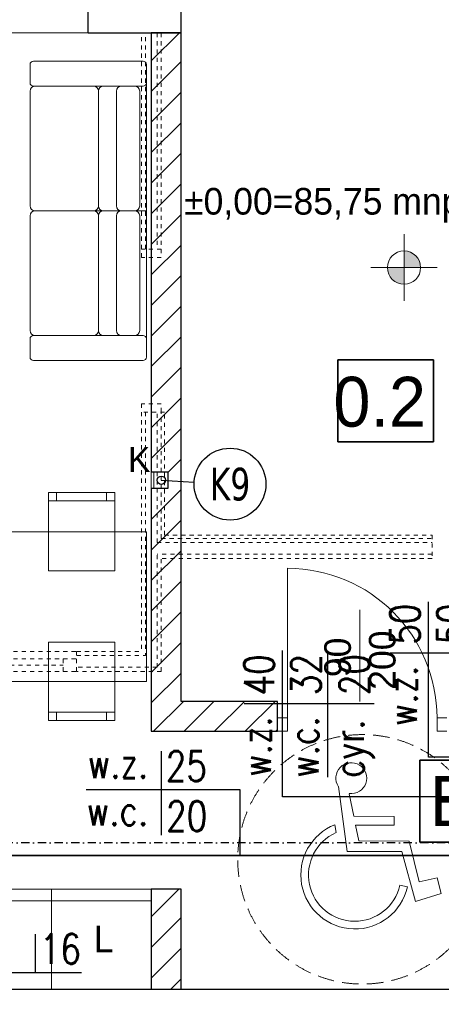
# Model space of a CAD drawing. Extents: x -220312 to -8310, y -91840 to 81907.
# Tile 40 of 128: x -179275 to -176736, y -3617 to 2304. Entities that reach past the tile are written whole.
import ezdxf
from ezdxf.enums import TextEntityAlignment as Align

# ---------------------------------------------------------------- set-up
doc = ezdxf.new("R2010")
doc.units = 0
doc.header["$MEASUREMENT"] = 0
doc.set_wipeout_variables(frame=1)
for name, pattern in [('DASHDOT', [1, 0.5, -0.25, 0, -0.25]), ('Hidden Line', [50, 25, -25]), ('Krawędzie ukryte', [150, 100, -50])]:
    doc.linetypes.add(name, pattern=pattern)
doc.layers.add('#kan_san-op', color=34, linetype='Continuous')
doc.layers.add('srednice', color=3, linetype='Continuous')
for name, color, linetype, lineweight, true_color in [('Arch drzwi_Nr_Pióra__4', 7, 'Continuous', 9, 0x029e21), ('Arch obudowy GK_Nr_Pióra__9', 7, 'Continuous', 13, 0x3dad99), ('Arch okna_Nr_Pióra__4', 7, 'Continuous', 9, 0x029e21), ('Arch wyposarzenie_Nr_Pióra__2', 7, 'Continuous', 13, 0x7f7f7f), ('Arch wyposazenie_Nr_Pióra__9', 7, 'Continuous', 13, 0x3dad99)]:
    doc.layers.add(name, color=color, linetype=linetype, lineweight=lineweight, true_color=true_color)
for name, color, linetype, lineweight in [('Arch IS_Nr_Pióra__52', 34, 'Continuous', 25), ('Arch opisy_Nr_Pióra__21', 7, 'Continuous', 9), ('Arch ściany nośne_Nr_Pióra__21', 7, 'Continuous', 9), ('Arch ściany nośne_Nr_Pióra__27', 7, 'Continuous', 30), ('Drzwi ArchiCAD_Nr_Pióra__27', 7, 'Continuous', 30), ('Drzwi ArchiCAD_Nr_Pióra__5', 7, 'Continuous', 13), ('INWENT OPISY_Nr_Pióra__52', 34, 'Continuous', 25), ('INWENT RZĘDNE_Nr_Pióra__21', 7, 'Continuous', 9), ('INWENT. DRZWI_Nr_Pióra__101', 8, 'Continuous', 13), ('INWENT. OKNA_Nr_Pióra__101', 8, 'Continuous', 13), ('INWENT.ŚCIANY_Nr_Pióra__1', 7, 'Continuous', 25), ('INWENT.ŚCIANY_Nr_Pióra__101', 8, 'Continuous', 13), ('IS_Ciepła_woda', 1, 'DASHDOT', 30), ('PODKŁAD', 252, 'Continuous', 35), ('woda zimna', 5, 'Continuous', 35)]:
    doc.layers.add(name, color=color, linetype=linetype, lineweight=lineweight)
doc.styles.add('GENERATED_STYLE_2', font='txt')
doc.styles.add('GENERATED_STYLE_4', font='txt')
doc.styles.add('GENERATED_STYLE_6', font='txt')
doc.styles.add('GLOWNE', font='verdana.ttf')
doc.styles.add('ROMANS', font='romans.shx', dxfattribs={"width": 0.85, "height": 0.11})
pattern_1 = [(45, (0, 0), (-91.92388, 91.92388), [])]

# ---------------------------------------------------------------- blocks, each defined once
blk = doc.blocks.new('parter')
at = {"layer": 'Arch ściany nośne_Nr_Pióra__21', "linetype": 'Continuous'}
h = blk.add_hatch(dxfattribs=at)
h.set_pattern_fill('Common_Brick', color=252, style=0, pattern_type=2)
h.set_pattern_definition(pattern_1)
h.paths.add_polyline_path([(-178482.4, 2224.9), (-178482.4, -415.1), (-178302.4, -415.1), (-178302.4, 2224.9)], flags=0)
h = blk.add_hatch(dxfattribs=at)
h.set_pattern_fill('Common_Brick', color=252, style=0, pattern_type=2)
h.set_pattern_definition(pattern_1)
h.paths.add_polyline_path([(-178382.4, -415.1), (-178382.4, -515.1), (-178302.4, -515.1), (-178302.4, -415.1)], flags=0)
h = blk.add_hatch(dxfattribs=at)
h.set_pattern_fill('Common_Brick', color=252, style=0, pattern_type=2)
h.set_pattern_definition(pattern_1)
h.paths.add_polyline_path([(-178482.4, -515.1), (-178482.4, -1975.1), (-178302.4, -1795.1), (-178302.4, -515.1)], flags=0)
h = blk.add_hatch(dxfattribs=at)
h.set_pattern_fill('Common_Brick', color=252, style=0, pattern_type=2)
h.set_pattern_definition(pattern_1)
h.paths.add_polyline_path([(-178482.4, -1975.1), (-177722.4, -1975.1), (-177722.4, -1895.1), (-177722.4, -1795.1), (-178302.4, -1795.1)], flags=0)
h = blk.add_hatch(dxfattribs=at)
h.set_pattern_fill('Common_Brick', color=252, style=0, pattern_type=2)
h.set_pattern_definition(pattern_1)
h.paths.add_polyline_path([(-178482.4, -2925.1), (-178482.4, -3525.1), (-178302.4, -3525.1), (-178302.4, -2925.1)], flags=0)
at = {"layer": 'INWENT RZĘDNE_Nr_Pióra__21', "linetype": 'Continuous'}
for points in [[(-176961, 813.4), (-176861, 813.4), (-176868.6, 851.7), (-176890.3, 884.2), (-176922.7, 905.8), (-176961, 913.4)], [(-176961, 813.4), (-177061, 813.4), (-177053.4, 775.2), (-177031.7, 742.7), (-176999.3, 721.1), (-176961, 713.4)]]:
    blk.add_hatch(color=252, dxfattribs=at).paths.add_polyline_path(points, flags=0)
at = {"color": 252}
for p, q in [((-177360, -235.2), (-177360, 258.9)), ((-177360, 258.9), (-176784, 258.9)), ((-176784, 258.9), (-176784, -235.2)), ((-176784, -235.2), (-177360, -235.2)), ((-176865.2, -2642), (-176865.2, -2147.9)), ((-176865.2, -2147.9), (-176229.9, -2147.9)), ((-176229.9, -2642), (-176865.2, -2642))]:
    blk.add_line(p, q, dxfattribs=at)
at = {"layer": 'Arch IS_Nr_Pióra__52', "color": 252, "linetype": 'Continuous'}
blk.add_circle((-178422.4, -465.1), 25, dxfattribs=at)
at = {"layer": 'Arch obudowy GK_Nr_Pióra__9', "color": 252, "linetype": 'Continuous'}
for p, q in [((-178482.4, -515.1), (-178482.4, -415.1)), ((-178467.4, -515.1), (-178467.4, -415.1))]:
    blk.add_line(p, q, dxfattribs=at)
at = {"layer": 'Arch okna_Nr_Pióra__4', "color": 252, "linetype": 'Continuous'}
for p, q in [((-181282.4, 2224.9), (-178862.4, 2224.9)), ((-177226.7, -1245.1), (-177226.7, -1795.1))]:
    blk.add_line(p, q, dxfattribs=at)
at = {"layer": 'Arch opisy_Nr_Pióra__21', "color": 252, "linetype": 'Continuous'}
for p, q in [((-177360, -235.2), (-177360, 258.9)), ((-177360, 258.9), (-176784, 258.9)), ((-176784, 258.9), (-176784, -235.2)), ((-176784, -235.2), (-177360, -235.2)), ((-176865.2, -2642), (-176865.2, -2147.9)), ((-176865.2, -2147.9), (-176229.9, -2147.9)), ((-176229.9, -2642), (-176865.2, -2642))]:
    blk.add_line(p, q, dxfattribs=at)
at = {"layer": 'Arch opisy_Nr_Pióra__21', "color": 252, "linetype": 'Krawędzie ukryte'}
blk.add_circle((-177212.4, -2745.1), 750, dxfattribs=at)
at = {"layer": 'Arch wyposarzenie_Nr_Pióra__2', "color": 252, "linetype": 'Continuous'}
for p, q in [((-177356.1, -2308.1), (-177304, -2697.3)), ((-177263.2, -2486.1), (-177290.7, -2351.3)), ((-177019.7, -2487.1), (-177263.2, -2486.1)), ((-177376.9, -2536.7), (-177370.5, -2584.4)), ((-177252.3, -2539.4), (-177019.9, -2540.4)), ((-177232.9, -2634.7), (-177252.3, -2539.4)), ((-177019.9, -2540.4), (-177019.7, -2487.1)), ((-176929.8, -2635.9), (-177232.9, -2634.7)), ((-176869.6, -2880.4), (-176929.8, -2635.9)), ((-177304, -2697.3), (-176973.3, -2698.6)), ((-176973.3, -2698.6), (-176891.9, -2997.8)), ((-176940.3, -2911), (-176985.6, -2900.7)), ((-176761.4, -2856.8), (-176869.6, -2880.4)), ((-176738.2, -2951.3), (-176761.4, -2856.8)), ((-176891.9, -2997.8), (-176738.2, -2951.3))]:
    blk.add_line(p, q, dxfattribs=at)
for centre, major_axis, start_param, end_param in [((-177278.5, -2257), (92.9, 0), 4.583801, 10.008202), ((-177257.3, -2839), (325.1, 0), 1.947533, 6.059917), ((-177257.3, -2839), (278.7, 0), 1.989195, 6.059917)]:
    blk.add_ellipse(centre, major_axis=major_axis, ratio=0.999933, start_param=start_param, end_param=end_param, dxfattribs=at)
at = {"layer": 'Arch wyposazenie_Nr_Pióra__9', "color": 252, "linetype": 'Continuous'}
for p, q in [((-179212.4, 1924.9), (-179212.4, 2034.9)), ((-179192.4, 2054.9), (-178532.4, 2054.9)), ((-178512.4, 2034.9), (-178512.4, 1924.9)), ((-178532.4, 1904.9), (-179192.4, 1904.9)), ((-179182.4, 1904.9), (-178831, 1904.9)), ((-178582.4, 1904.9), (-178771, 1904.9)), ((-178512.4, 1924.9), (-178512.4, 1154.9)), ((-179212.4, 1184.9), (-179212.4, 1874.9)), ((-178801, 1874.9), (-178801, 1184.9)), ((-178801, 1874.9), (-178801, 1184.9)), ((-178692.4, 1874.9), (-178692.4, 1184.9)), ((-178552.4, 1184.9), (-178552.4, 1874.9)), ((-178831, 1154.9), (-179182.4, 1154.9)), ((-178831, 1154.9), (-179182.4, 1154.9)), ((-178771, 1154.9), (-178831, 1154.9)), ((-178771, 1154.9), (-178831, 1154.9)), ((-178771, 1154.9), (-178582.4, 1154.9)), ((-178771, 1154.9), (-178582.4, 1154.9)), ((-178512.4, 1154.9), (-178582.4, 1154.9)), ((-178512.4, 1154.9), (-178582.4, 1154.9)), ((-178512.4, 384.9), (-178512.4, 1154.9)), ((-179212.4, 1124.9), (-179212.4, 434.9)), ((-178801, 434.9), (-178801, 1124.9)), ((-178801, 434.9), (-178801, 1124.9)), ((-178692.4, 434.9), (-178692.4, 1124.9)), ((-178552.4, 1124.9), (-178552.4, 434.9)), ((-179212.4, 384.9), (-179212.4, 274.9)), ((-178532.4, 404.9), (-179192.4, 404.9)), ((-179182.4, 404.9), (-178831, 404.9)), ((-178582.4, 404.9), (-178771, 404.9)), ((-178512.4, 274.9), (-178512.4, 384.9)), ((-179192.4, 254.9), (-178532.4, 254.9)), ((-179102.4, -540.1), (-179102.4, -1010.1)), ((-178702.4, -540.1), (-179102.4, -540.1)), ((-179102.4, -590.1), (-178702.4, -590.1)), ((-179052.4, -590.1), (-179052.4, -540.1)), ((-178752.4, -590.1), (-178752.4, -540.1)), ((-178702.4, -1010.1), (-178702.4, -540.1)), ((-178512.4, -775.1), (-179913.3, -775.1)), ((-178512.4, -1675.1), (-178512.4, -775.1)), ((-179102.4, -1010.1), (-178702.4, -1010.1)), ((-179102.4, -1910.1), (-179102.4, -1440.1)), ((-179102.4, -1440.1), (-178702.4, -1440.1)), ((-178702.4, -1440.1), (-178702.4, -1910.1)), ((-179913.3, -1675.1), (-178512.4, -1675.1)), ((-179102.4, -1860.1), (-178702.4, -1860.1)), ((-179052.4, -1860.1), (-179052.4, -1910.1)), ((-178752.4, -1860.1), (-178752.4, -1910.1)), ((-178702.4, -1910.1), (-179102.4, -1910.1)), ((-178482.4, -2925.1), (-181492.4, -2925.1)), ((-179682.4, -2925.1), (-179082.4, -2925.1)), ((-178482.4, -2925.1), (-179082.4, -2925.1)), ((-179082.4, -2925.1), (-179082.4, -3525.1)), ((-179082.4, -2925.1), (-179082.4, -3525.1)), ((-178482.4, -3525.1), (-178482.4, -2925.1)), ((-179682.4, -2995.1), (-179082.4, -2995.1)), ((-178482.4, -2995.1), (-179082.4, -2995.1)), ((-179082.4, -3525.1), (-179682.4, -3525.1)), ((-179082.4, -3525.1), (-178482.4, -3525.1))]:
    blk.add_line(p, q, dxfattribs=at)
for centre, radius, start, end in [((-179192.4, 2034.9), 20, 90, 180), ((-178532.4, 2034.9), 20, 0, 90), ((-179192.4, 1924.9), 20, 180, 270), ((-179182.4, 1874.9), 30, 90, 180), ((-178831, 1874.9), 30, 0, 90), ((-178771, 1874.9), 30, 90, 180), ((-178662.4, 1874.9), 30, 90, 180), ((-178582.4, 1874.9), 30, 0, 90), ((-178532.4, 1924.9), 20, 270, 0), ((-179182.4, 1184.9), 30, 180, 270), ((-178831, 1184.9), 30, 270, 0), ((-178771, 1184.9), 30, 180, 270), ((-178662.4, 1184.9), 30, 180, 270), ((-178582.4, 1184.9), 30, 270, 0), ((-179182.4, 1124.9), 30, 90, 180), ((-178831, 1124.9), 30, 0, 90), ((-178771, 1124.9), 30, 90, 180), ((-178662.4, 1124.9), 30, 90, 180), ((-178582.4, 1124.9), 30, 0, 90), ((-179182.4, 434.9), 30, 180, 270), ((-178831, 434.9), 30, 270, 0), ((-178771, 434.9), 30, 180, 270), ((-178662.4, 434.9), 30, 180, 270), ((-178582.4, 434.9), 30, 270, 0), ((-179192.4, 384.9), 20, 90, 180), ((-178532.4, 384.9), 20, 0, 90), ((-179192.4, 274.9), 20, 180, 270), ((-178532.4, 274.9), 20, 270, 0)]:
    blk.add_arc(centre, radius, start, end, dxfattribs=at)
at = {"layer": 'Arch ściany nośne_Nr_Pióra__27', "color": 252, "linetype": 'Continuous'}
for p, q in [((-178302.4, 2224.9), (-178482.4, 2224.9)), ((-178482.4, 2224.9), (-178482.4, -415.1)), ((-178302.4, -415.1), (-178302.4, 2224.9)), ((-178482.4, -415.1), (-178382.4, -415.1)), ((-178382.4, -415.1), (-178382.4, -515.1)), ((-178302.4, -515.1), (-178302.4, -415.1)), ((-178382.4, -515.1), (-178482.4, -515.1)), ((-178482.4, -515.1), (-178482.4, -1975.1)), ((-178302.4, -1795.1), (-178302.4, -515.1)), ((-177722.4, -1795.1), (-178302.4, -1795.1)), ((-177722.4, -1895.1), (-177722.4, -1795.1)), ((-177722.4, -1975.1), (-177722.4, -1895.1)), ((-178482.4, -1975.1), (-177722.4, -1975.1)), ((-178302.4, -2925.1), (-178482.4, -2925.1)), ((-178482.4, -2925.1), (-178482.4, -3525.1)), ((-178302.4, -3525.1), (-178302.4, -2925.1)), ((-178482.4, -3525.1), (-178302.4, -3525.1))]:
    blk.add_line(p, q, dxfattribs=at)
at = {"layer": 'Drzwi ArchiCAD_Nr_Pióra__27', "color": 252, "linetype": 'Continuous'}
blk.add_line((-177722.4, -1975.1), (-177722.4, -1895.1), dxfattribs=at)
at = {"layer": 'Drzwi ArchiCAD_Nr_Pióra__5', "color": 252, "linetype": 'Continuous'}
for p, q in [((-177662.4, -1895.1), (-177662.4, -995.1)), ((-177722.4, -1975.1), (-177722.4, -1895.1)), ((-177722.4, -1895.1), (-177662.4, -1895.1)), ((-177662.4, -1895.1), (-177662.4, -1975.1)), ((-176762.4, -1895.1), (-176702.4, -1895.1)), ((-176762.4, -1975.1), (-176762.4, -1895.1)), ((-177662.4, -1975.1), (-177722.4, -1975.1)), ((-176702.4, -1975.1), (-176762.4, -1975.1))]:
    blk.add_line(p, q, dxfattribs=at)
blk.add_arc((-177662.4, -1895.1), 900, 0, 90, dxfattribs=at)
at = {"layer": 'INWENT RZĘDNE_Nr_Pióra__21', "color": 252, "linetype": 'Continuous'}
for p, q in [((-176961, 613.4), (-176961, 1013.4)), ((-177161, 813.4), (-176761, 813.4))]:
    blk.add_line(p, q, dxfattribs=at)
blk.add_circle((-176961, 813.4), 100, dxfattribs=at)
at = {"layer": 'INWENT. DRZWI_Nr_Pióra__101', "color": 252, "linetype": 'Hidden Line'}
for p, q in [((-178542.4, 874.9), (-178542.4, 924.9)), ((-178422.4, 924.9), (-178422.4, 874.9)), ((-178422.4, 874.9), (-178542.4, 874.9)), ((-178542.4, -5.1), (-178542.4, -55.1)), ((-178422.4, -5.1), (-178542.4, -5.1)), ((-178422.4, -55.1), (-178422.4, -5.1))]:
    blk.add_line(p, q, dxfattribs=at)
at = {"layer": 'INWENT. OKNA_Nr_Pióra__101', "color": 252, "linetype": 'Hidden Line'}
for p, q in [((-181362.4, -1495.1), (-178932.4, -1495.1)), ((-181362.4, -1540.1), (-178932.4, -1540.1)), ((-181282.4, -1577.6), (-179012.4, -1577.6)), ((-179012.4, -1615.1), (-179012.4, -1540.1)), ((-181362.4, -1615.1), (-178932.4, -1615.1))]:
    blk.add_line(p, q, dxfattribs=at)
at = {"layer": 'INWENT.ŚCIANY_Nr_Pióra__1', "color": 252, "linetype": 'Continuous'}
for p, q in [((-178862.4, 2224.9), (-178862.4, 2644.9)), ((-178302.4, 2224.9), (-178302.4, 2644.9)), ((-178862.4, 2224.9), (-178302.4, 2224.9)), ((-179822.4, -3525.1), (-173772.4, -3525.1))]:
    blk.add_line(p, q, dxfattribs=at)
at = {"layer": 'INWENT.ŚCIANY_Nr_Pióra__101', "color": 252, "linetype": 'Hidden Line'}
for p, q in [((-178542.4, 924.9), (-178542.4, 2224.9)), ((-178517.4, 924.9), (-178517.4, 2224.9)), ((-178447.4, 2224.9), (-178447.4, 924.9)), ((-178422.4, 2224.9), (-178422.4, 924.9)), ((-178422.4, 924.9), (-178542.4, 924.9)), ((-178542.4, -55.1), (-178542.4, -1495.1)), ((-178402.4, -55.1), (-178542.4, -55.1)), ((-178517.4, -55.1), (-178517.4, -1520.1)), ((-178447.4, -840.1), (-178447.4, -55.1)), ((-178422.4, -815.1), (-178422.4, -55.1)), ((-178402.4, -795.1), (-178402.4, -55.1)), ((-178422.4, -815.1), (-176792.4, -815.1)), ((-178402.4, -795.1), (-176792.4, -795.1)), ((-176792.4, -795.1), (-176792.4, -935.1)), ((-178447.4, -840.1), (-176792.4, -840.1)), ((-176792.4, -910.1), (-178447.4, -910.1)), ((-178447.4, -1590.1), (-178447.4, -910.1)), ((-176792.4, -935.1), (-178422.4, -935.1)), ((-178422.4, -1615.1), (-178422.4, -935.1)), ((-178932.4, -1615.1), (-178932.4, -1495.1)), ((-178932.4, -1495.1), (-178542.4, -1495.1)), ((-178932.4, -1520.1), (-178517.4, -1520.1)), ((-178447.4, -1590.1), (-178932.4, -1590.1)), ((-178422.4, -1615.1), (-178932.4, -1615.1))]:
    blk.add_line(p, q, dxfattribs=at)
at = {"layer": 'Arch drzwi_Nr_Pióra__4', "color": 252, "linetype": 'Continuous', "style": 'GENERATED_STYLE_6'}
for s, p in [('90', (-177280.9, -1649.7)), ('200', (-177012.2, -1725.9))]:
    blk.add_text(s, height=160, rotation=90, dxfattribs=at).set_placement(p)
at = {"layer": 'Arch opisy_Nr_Pióra__21', "color": 252, "linetype": 'Continuous', "style": 'GENERATED_STYLE_4'}
for s, p in [('0.2', (-177386.3, -143.3)), ('B.1', (-176804.7, -2545))]:
    blk.add_text(s, height=300, dxfattribs=at).set_placement(p)
at = {"layer": 'Arch wyposazenie_Nr_Pióra__9', "color": 252, "linetype": 'Continuous', "style": 'GENERATED_STYLE_6'}
blk.add_text('L', height=160, dxfattribs=at).set_placement((-178828.1, -3304.8))
at = {"layer": 'INWENT OPISY_Nr_Pióra__52', "color": 252, "linetype": 'Continuous', "style": 'GENERATED_STYLE_6'}
blk.add_text('K', height=150, dxfattribs=at).set_placement((-178622.4, -415))
at = {"layer": 'INWENT RZĘDNE_Nr_Pióra__21', "color": 252, "insert": (-178285.2, 1083.8), "char_height": 160, "attachment_point": 7, "style": 'GENERATED_STYLE_2'}
blk.add_mtext('{±0,00=85,75 mnpm}', dxfattribs=at)

msp = doc.modelspace()

# ---------------------------------------------------------------- linework, layer by layer
at = {"layer": '#kan_san-op', "color": 7}
msp.add_line((-178422.4, -465.1), (-178224.5, -476.4), dxfattribs=at)
at = {"layer": '#kan_san-op', "lineweight": 30}
msp.add_circle((-178422.4, -465.1), 25, dxfattribs=at)
at = {"layer": '#kan_san-op', "color": 7, "extrusion": (0, 0, -1)}
msp.add_ellipse((-178008.6, -488.7), major_axis=(-152.9, -152.9), ratio=1, start_param=3.926991, end_param=10.210176, dxfattribs=at)
at = {"layer": 'IS_Ciepła_woda', "ltscale": 100}
msp.add_line((-175612.4, -2645.7), (-183884, -2645.7), dxfattribs=at)
at = {"layer": 'srednice', "color": 7}
for p, q in [((-176814.4, -2131), (-176814.4, -1197.4)), ((-177693, -2368.5), (-177693, -1489.4)), ((-177420.2, -2250.1), (-177420.2, -1490.9)), ((-177044.1, -1503.5), (-176262.5, -1503.5)), ((-177922.8, -1808.7), (-177141.2, -1808.7)), ((-178423.9, -2095.3), (-178423.9, -2600.5)), ((-175453.8, -2131), (-176814.4, -2131)), ((-178874.8, -2325.1), (-177950.4, -2325.1)), ((-177950.4, -2325.1), (-177950.4, -2722.8)), ((-175453.8, -2368.5), (-177693, -2368.5)), ((-179182.1, -3195), (-179182.1, -3424.8)), ((-179681.4, -3425.1), (-178902.3, -3424.7))]:
    msp.add_line(p, q, dxfattribs=at)
at = {"layer": 'woda zimna', "color": 5}
msp.add_line((-175612.4, -2722.7), (-183961.1, -2722.8), dxfattribs=at)

# ---------------------------------------------------------------- block references
at = {"layer": 'PODKŁAD'}
msp.add_blockref('parter', (0, 0), dxfattribs=at)

# ---------------------------------------------------------------- texts
at = {"layer": '#kan_san-op', "color": 7, "style": 'GLOWNE', "width": 0.7}
msp.add_text('K9', height=196.36, dxfattribs=at).set_placement((-178008.6, -488.7), align=Align.MIDDLE_CENTER)
at = {"layer": 'srednice', "color": 3, "style": 'ROMANS', "width": 0.8}
for s, rotation, p in [('50', 90, (-176865, -1454.1)), ('50', 90, (-176582.2, -1452.2)), ('40', 90, (-177743.7, -1759.4)), ('32', 90, (-177460.9, -1757.5)), ('20', 90, (-177170.2, -1757.5)), ('w.z.', 90, (-176883.2, -1944.7)), ('w.z.', 90, (-177761.9, -2250)), ('w.c.', 90, (-177476.7, -2255.8)), ('cyr.', 90, (-177203.4, -2255.8)), ('16', 360, (-179152.9, -3374.1))]:
    msp.add_text(s, height=180, rotation=rotation, dxfattribs=at).set_placement(p)
for s, p in [('w.z.', (-178865.2, -2256.2)), ('25', (-178394.8, -2274.4)), ('w.c.', (-178871, -2541.4)), ('20', (-178392.9, -2575.1))]:
    msp.add_text(s, height=180, dxfattribs=at).set_placement(p)

# ---------------------------------------------------------------- next in the draw order: wipeouts: each hides what was drawn before it
at = {"ltscale": 10}
msp.add_wipeout([(-200770.3, 11108.9), (-198285.2, 10498.9), (-198285.2, -17981.1), (-159380.3, -17981.1), (-158770.3, -18591.1), (-200770.3, -18591.1)], dxfattribs=at).dxf.layer = '#kan_san-op'

doc.saveas('drawing.dxf')
